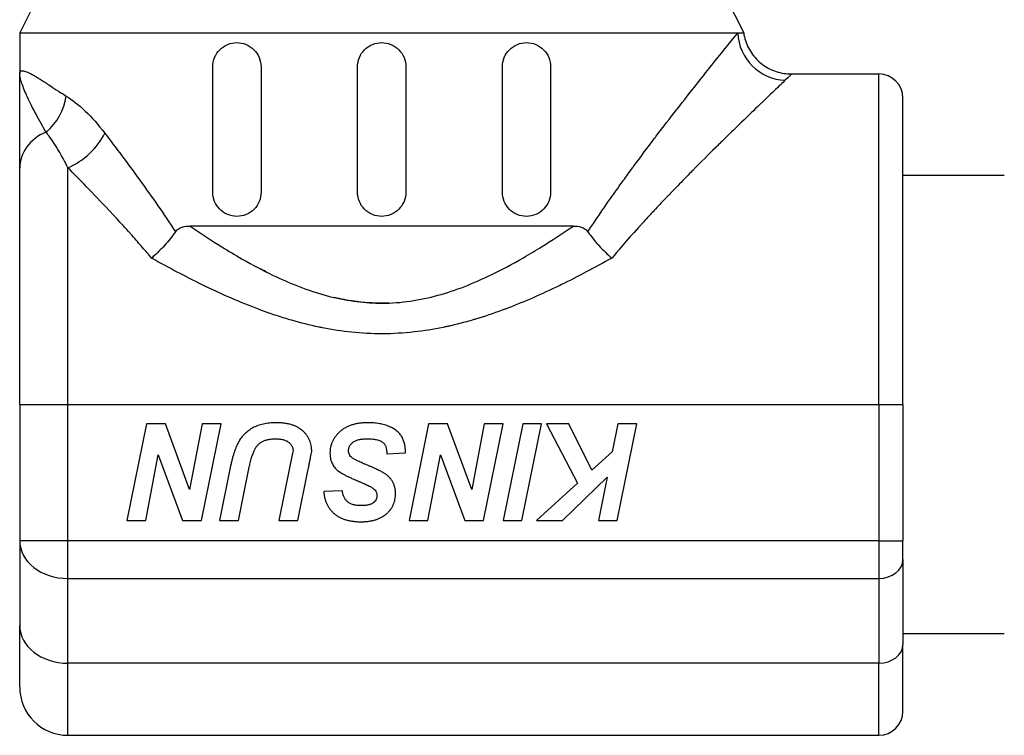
# Model space of a CAD drawing. Header units: inches. Extents: x 0 to 6721, y -3375 to 1330.
# Tile 39 of 198: x 4574 to 4595, y -3032 to -3017. Entities that reach past the tile are written whole.
import ezdxf

# ---------------------------------------------------------------- set-up
doc = ezdxf.new("R2010")
doc.units = ezdxf.units.IN
doc.header["$MEASUREMENT"] = 0
for name, color, linetype, lineweight in [('AM_5', 3, 'Continuous', 15), ('可見 (ISO)', 7, 'Continuous', 25), ('窄部可見 (ISO)', 7, 'Continuous', 25)]:
    doc.layers.add(name, color=color, linetype=linetype, lineweight=lineweight)
doc.styles.add('尺寸標註', font='romans.shx', dxfattribs={"bigfont": 'CHINESET.SHX'})
doc.dimstyles.new('複本(3) CNS2-1$0', dxfattribs={"dimtxt": 3.7, "dimasz": 3, "dimexe": 1.4, "dimexo": 1.4, "dimgap": 1, "dimtad": 1, "dimtoh": 1, "dimdsep": 46, "dimtxsty": '尺寸標註', "dimcen": 0, "dimclrd": 2, "dimclre": 2, "dimclrt": 3, "dimadec": 0, "dimazin": 2, "dimtp": 0.1, "dimtm": 0.1, "dimtfac": 0.71, "dimtmove": 0, "dimatfit": 0, "dimfxl": 0, "dimlwd": 13, "dimlwe": 13, "dimarcsym": 0})

# ---------------------------------------------------------------- blocks, each defined once
blk = doc.blocks.new('*D464')
at = {"layer": 'AM_5', "color": 2, "lineweight": 13}
for p, q in [((4574.387, -3015.855), (4574.387, -2934.005)), ((4798.957, -3004.335), (4798.957, -2934.005)), ((4795.957, -2935.405), (4577.387, -2935.405))]:
    blk.add_line(p, q, dxfattribs=at)
at = {"layer": 'AM_5', "color": 2}
for points in [[(4577.387, -2934.905), (4577.387, -2935.905), (4574.387, -2935.405)], [(4795.957, -2934.905), (4795.957, -2935.905), (4798.957, -2935.405)]]:
    blk.add_solid(points, dxfattribs=at)
at = {"layer": 'Defpoints', "color": 0}
for p in [(4574.387, -2935.405), (4798.957, -3005.735), (4574.387, -3017.255)]:
    blk.add_point(p, dxfattribs=at)
at = {"layer": 'AM_5', "color": 3, "insert": (4686.672, -2932.555), "char_height": 3.7, "attachment_point": 5, "style": '尺寸標註'}
blk.add_mtext('224.6', dxfattribs=at)

msp = doc.modelspace()

# ---------------------------------------------------------------- linework, layer by layer
at = {"layer": '可見 (ISO)'}
for p, q in [((4574.887, -3016.255), (4574.387, -3017.255)), ((4588.887, -3016.255), (4589.387, -3017.255)), ((4574.387, -3017.255), (4589.265, -3017.255)), ((4574.387, -3017.255), (4574.387, -3018.105)), ((4589.087, -3017.475), (4589.087, -3017.475)), ((4578.387, -3020.555), (4578.387, -3017.955)), ((4579.387, -3017.955), (4579.387, -3020.555)), ((4581.387, -3020.555), (4581.387, -3017.955)), ((4582.387, -3017.955), (4582.387, -3020.555)), ((4584.387, -3020.555), (4584.387, -3017.955)), ((4585.387, -3017.955), (4585.387, -3020.555)), ((4574.75, -3018.176), (4574.75, -3018.176)), ((4590.376, -3018.105), (4592.187, -3018.105)), ((4592.687, -3024.955), (4592.687, -3018.605)), ((4574.387, -3024.955), (4574.387, -3020.055)), ((4594.787, -3020.205), (4592.687, -3020.205)), ((4585.859, -3021.255), (4577.916, -3021.255)), ((4586.389, -3021.661), (4586.389, -3021.661)), ((4574.387, -3024.955), (4574.387, -3027.774)), ((4592.687, -3024.955), (4592.687, -3027.774)), ((4577.014, -3025.355), (4576.607, -3027.355)), ((4577.405, -3025.355), (4577.014, -3025.355)), ((4577.906, -3026.714), (4577.405, -3025.355)), ((4578.167, -3025.355), (4577.906, -3026.714)), ((4578.152, -3027.355), (4578.559, -3025.355)), ((4578.559, -3025.355), (4578.167, -3025.355)), ((4582.86, -3025.355), (4582.454, -3027.355)), ((4583.251, -3025.355), (4582.86, -3025.355)), ((4583.752, -3026.714), (4583.251, -3025.355)), ((4584.013, -3025.355), (4583.752, -3026.714)), ((4583.998, -3027.355), (4584.405, -3025.355)), ((4584.405, -3025.355), (4584.013, -3025.355)), ((4584.809, -3025.355), (4584.402, -3027.355)), ((4584.793, -3027.355), (4585.2, -3025.355)), ((4585.2, -3025.355), (4584.809, -3025.355)), ((4585.764, -3025.355), (4585.302, -3025.355)), ((4585.302, -3025.355), (4585.945, -3026.581)), ((4586.241, -3026.315), (4585.764, -3025.355)), ((4586.782, -3025.355), (4586.665, -3025.934)), ((4586.768, -3027.355), (4587.174, -3025.355)), ((4587.174, -3025.355), (4586.782, -3025.355)), ((4576.998, -3027.355), (4577.258, -3025.996)), ((4577.258, -3025.996), (4577.761, -3027.355)), ((4580.033, -3025.997), (4579.979, -3026.262)), ((4581.995, -3025.971), (4582.379, -3025.953)), ((4582.845, -3027.355), (4583.104, -3025.996)), ((4583.104, -3025.996), (4583.607, -3027.355)), ((4586.665, -3025.934), (4586.241, -3026.315)), ((4578.756, -3026.221), (4578.527, -3027.355)), ((4578.919, -3027.355), (4579.141, -3026.254)), ((4579.979, -3026.262), (4579.758, -3027.355)), ((4580.15, -3027.355), (4580.365, -3026.291)), ((4585.636, -3027.355), (4586.558, -3026.46)), ((4586.558, -3026.46), (4586.376, -3027.355)), ((4581.072, -3026.74), (4580.687, -3026.758)), ((4585.945, -3026.581), (4585.097, -3027.355)), ((4576.607, -3027.355), (4576.998, -3027.355)), ((4577.761, -3027.355), (4578.152, -3027.355)), ((4578.527, -3027.355), (4578.919, -3027.355)), ((4579.758, -3027.355), (4580.15, -3027.355)), ((4582.454, -3027.355), (4582.845, -3027.355)), ((4583.607, -3027.355), (4583.998, -3027.355)), ((4584.402, -3027.355), (4584.793, -3027.355)), ((4585.097, -3027.355), (4585.636, -3027.355)), ((4586.376, -3027.355), (4586.768, -3027.355)), ((4574.387, -3027.774), (4574.387, -3029.53)), ((4592.687, -3028.165), (4592.687, -3027.774)), ((4592.687, -3028.165), (4592.687, -3029.921)), ((4574.387, -3030.805), (4574.387, -3029.53)), ((4594.787, -3029.705), (4592.687, -3029.705)), ((4592.687, -3031.305), (4592.687, -3029.921)), ((4575.387, -3031.805), (4592.187, -3031.805))]:
    msp.add_line(p, q, dxfattribs=at)
for centre, radius, start, end in [((4592.187, -3018.605), 0.5, 0, 90), ((4575.387, -3030.805), 1, 180, 270), ((4592.187, -3031.305), 0.5, 270, 0)]:
    msp.add_arc(centre, radius, start, end, dxfattribs=at)
msp.add_open_spline([(4589.265, -3017.255), (4589.346, -3017.255), (4589.387, -3017.255), (4589.387, -3017.255)], degree=3, dxfattribs=at)
for points, knots in [([(4589.387, -3017.255), (4589.403, -3017.362), (4589.437, -3017.467), (4589.536, -3017.66), (4589.603, -3017.749), (4589.758, -3017.9), (4589.85, -3017.963), (4590.046, -3018.056), (4590.153, -3018.086), (4590.299, -3018.103), (4590.337, -3018.105), (4590.376, -3018.105)], [0, 0, 0, 0, 0.0323509, 0.0323509, 0.0648619, 0.0648619, 0.0973671, 0.0973671, 0.1298724, 0.1298724, 0.1414389, 0.1414389, 0.1414389, 0.1414389]), ([(4578.387, -3017.955), (4578.387, -3017.891), (4578.4, -3017.823), (4578.452, -3017.7), (4578.491, -3017.645), (4578.579, -3017.557), (4578.635, -3017.518), (4578.758, -3017.468), (4578.825, -3017.455), (4578.948, -3017.455), (4579.014, -3017.467), (4579.138, -3017.518), (4579.195, -3017.556), (4579.284, -3017.645), (4579.323, -3017.701), (4579.374, -3017.824), (4579.387, -3017.892), (4579.387, -3017.955)], [0, 0, 0, 0, 0.0193382, 0.0193382, 0.0386763, 0.0386763, 0.0590611, 0.0590611, 0.0794458, 0.0794458, 0.0994875, 0.0994875, 0.1195292, 0.1195292, 0.1386287, 0.1386287, 0.1577282, 0.1577282, 0.1577282, 0.1577282]), ([(4581.387, -3017.955), (4581.387, -3017.893), (4581.4, -3017.826), (4581.451, -3017.702), (4581.489, -3017.646), (4581.578, -3017.558), (4581.634, -3017.519), (4581.757, -3017.468), (4581.824, -3017.455), (4581.95, -3017.455), (4582.017, -3017.468), (4582.14, -3017.519), (4582.196, -3017.558), (4582.285, -3017.646), (4582.324, -3017.702), (4582.375, -3017.826), (4582.387, -3017.893), (4582.387, -3017.955)], [0, 0, 0, 0, 0.0188403, 0.0188403, 0.0376807, 0.0376807, 0.056521, 0.056521, 0.0753613, 0.0753613, 0.0942016, 0.0942016, 0.113042, 0.113042, 0.1318823, 0.1318823, 0.1507226, 0.1507226, 0.1507226, 0.1507226]), ([(4584.387, -3017.955), (4584.387, -3017.892), (4584.4, -3017.824), (4584.452, -3017.701), (4584.49, -3017.645), (4584.579, -3017.556), (4584.636, -3017.518), (4584.76, -3017.467), (4584.826, -3017.455), (4584.949, -3017.455), (4585.016, -3017.468), (4585.139, -3017.518), (4585.195, -3017.557), (4585.284, -3017.645), (4585.322, -3017.7), (4585.374, -3017.823), (4585.387, -3017.891), (4585.387, -3017.955)], [0, 0, 0, 0, 0.0190995, 0.0190995, 0.038199, 0.038199, 0.0582407, 0.0582407, 0.0782824, 0.0782824, 0.0986672, 0.0986672, 0.1190519, 0.1190519, 0.1383901, 0.1383901, 0.1577282, 0.1577282, 0.1577282, 0.1577282]), ([(4574.387, -3020.055), (4574.387, -3020.007), (4574.387, -3019.946), (4574.387, -3019.873), (4574.387, -3019.836), (4574.387, -3019.796), (4574.387, -3019.752), (4574.387, -3019.709), (4574.387, -3019.662), (4574.387, -3019.613), (4574.387, -3019.584), (4574.387, -3019.554), (4574.387, -3019.524), (4574.387, -3019.29), (4574.387, -3019.115), (4574.387, -3018.998), (4574.387, -3018.996), (4574.387, -3018.995), (4574.387, -3018.992), (4574.387, -3018.809), (4574.387, -3018.651), (4574.387, -3018.518), (4574.387, -3018.514), (4574.387, -3018.51), (4574.387, -3018.505), (4574.387, -3018.427), (4574.387, -3018.354), (4574.387, -3018.288), (4574.387, -3018.221), (4574.387, -3018.16), (4574.387, -3018.105)], [0, 0, 0, 0, 0.109375, 0.109375, 0.109375, 0.164063, 0.164063, 0.164063, 0.21875, 0.21875, 0.21875, 0.25, 0.25, 0.25, 0.496094, 0.496094, 0.496094, 0.5, 0.5, 0.5, 0.742188, 0.742188, 0.742188, 0.75, 0.75, 0.75, 0.875, 0.875, 0.875, 1, 1, 1, 1]), ([(4579.387, -3020.555), (4579.387, -3020.618), (4579.375, -3020.684), (4579.325, -3020.806), (4579.288, -3020.861), (4579.2, -3020.951), (4579.142, -3020.991), (4579.017, -3021.043), (4578.949, -3021.055), (4578.823, -3021.055), (4578.755, -3021.043), (4578.63, -3020.989), (4578.572, -3020.949), (4578.485, -3020.859), (4578.449, -3020.805), (4578.4, -3020.684), (4578.387, -3020.618), (4578.387, -3020.555)], [0.1577208, 0.1577208, 0.1577208, 0.1577208, 0.1764547, 0.1764547, 0.1951885, 0.1951885, 0.2155952, 0.2155952, 0.2360018, 0.2360018, 0.2569247, 0.2569247, 0.2778476, 0.2778476, 0.2966445, 0.2966445, 0.3154415, 0.3154415, 0.3154415, 0.3154415]), ([(4582.387, -3020.555), (4582.387, -3020.618), (4582.375, -3020.685), (4582.324, -3020.808), (4582.285, -3020.865), (4582.196, -3020.953), (4582.14, -3020.992), (4582.017, -3021.043), (4581.95, -3021.055), (4581.824, -3021.055), (4581.757, -3021.043), (4581.634, -3020.992), (4581.578, -3020.953), (4581.489, -3020.865), (4581.451, -3020.808), (4581.4, -3020.685), (4581.387, -3020.618), (4581.387, -3020.555)], [0.1507226, 0.1507226, 0.1507226, 0.1507226, 0.169563, 0.169563, 0.1884033, 0.1884033, 0.2072436, 0.2072436, 0.226084, 0.226084, 0.2449243, 0.2449243, 0.2637646, 0.2637646, 0.2826049, 0.2826049, 0.3014453, 0.3014453, 0.3014453, 0.3014453]), ([(4585.387, -3020.555), (4585.387, -3020.618), (4585.375, -3020.684), (4585.325, -3020.805), (4585.289, -3020.859), (4585.202, -3020.949), (4585.145, -3020.989), (4585.019, -3021.043), (4584.951, -3021.055), (4584.825, -3021.055), (4584.757, -3021.043), (4584.632, -3020.991), (4584.574, -3020.951), (4584.487, -3020.861), (4584.449, -3020.806), (4584.4, -3020.684), (4584.387, -3020.618), (4584.387, -3020.555)], [0.1577208, 0.1577208, 0.1577208, 0.1577208, 0.1765177, 0.1765177, 0.1953147, 0.1953147, 0.2162376, 0.2162376, 0.2371605, 0.2371605, 0.2575671, 0.2575671, 0.2779737, 0.2779737, 0.2967076, 0.2967076, 0.3154415, 0.3154415, 0.3154415, 0.3154415]), ([(4577.615, -3021.376), (4577.548, -3021.471), (4577.47, -3021.568), (4577.311, -3021.742), (4577.233, -3021.819), (4577.142, -3021.899), (4577.13, -3021.909), (4577.119, -3021.919)], [0.00000157, 0.00000157, 0.00000157, 0.00000157, 0.03773377, 0.03773377, 0.07068367, 0.07068367, 0.07542641, 0.07542641, 0.07542641, 0.07542641]), ([(4577.615, -3021.376), (4577.632, -3021.352), (4577.652, -3021.333), (4577.698, -3021.3), (4577.725, -3021.287), (4577.804, -3021.261), (4577.861, -3021.256), (4577.916, -3021.255)], [0.0000014, 0.0000014, 0.0000014, 0.0000014, 0.00932853, 0.00932853, 0.01959272, 0.01959272, 0.03886697, 0.03886697, 0.03886697, 0.03886697]), ([(4585.859, -3021.255), (4585.913, -3021.256), (4585.97, -3021.261), (4586.049, -3021.287), (4586.076, -3021.3), (4586.123, -3021.333), (4586.143, -3021.352), (4586.159, -3021.376)], [0.00000446, 0.00000446, 0.00000446, 0.00000446, 0.01927083, 0.01927083, 0.02954111, 0.02954111, 0.03887318, 0.03887318, 0.03887318, 0.03887318]), ([(4586.159, -3021.376), (4586.197, -3021.43), (4586.237, -3021.481), (4586.276, -3021.529), (4586.296, -3021.553), (4586.315, -3021.576), (4586.334, -3021.598), (4586.343, -3021.609), (4586.353, -3021.619), (4586.362, -3021.63), (4586.367, -3021.635), (4586.371, -3021.64), (4586.376, -3021.646), (4586.38, -3021.651), (4586.384, -3021.655), (4586.389, -3021.661), (4586.475, -3021.757), (4586.567, -3021.845), (4586.655, -3021.919)], [0, 0, 0, 0, 0.25, 0.25, 0.25, 0.375, 0.375, 0.375, 0.4375, 0.4375, 0.4375, 0.46875, 0.46875, 0.46875, 0.5, 0.5, 0.5, 0.9999987, 0.9999987, 0.9999987, 0.9999987]), ([(4579.706, -3025.33), (4579.682, -3025.33), (4579.635, -3025.331), (4579.565, -3025.336), (4579.499, -3025.344), (4579.436, -3025.356), (4579.376, -3025.371), (4579.319, -3025.39), (4579.266, -3025.412), (4579.216, -3025.438), (4579.169, -3025.466), (4579.124, -3025.496), (4579.084, -3025.529), (4579.045, -3025.563), (4579.011, -3025.599), (4578.979, -3025.637), (4578.951, -3025.678), (4578.925, -3025.721), (4578.901, -3025.767), (4578.878, -3025.818), (4578.856, -3025.874), (4578.835, -3025.934), (4578.814, -3025.999), (4578.794, -3026.069), (4578.775, -3026.143), (4578.763, -3026.195), (4578.756, -3026.221)], [0, 0, 0, 0, 0.000072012, 0.000141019, 0.000207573, 0.000271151, 0.000332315, 0.000391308, 0.000448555, 0.000504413, 0.00055885, 0.000611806, 0.000663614, 0.000714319, 0.000764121, 0.000813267, 0.000862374, 0.000911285, 0.000962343, 0.001017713, 0.001076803, 0.001140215, 0.001207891, 0.001280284, 0.001356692, 0.001437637, 0.001437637, 0.001437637, 0.001437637]), ([(4580.439, -3025.928), (4580.438, -3025.906), (4580.437, -3025.864), (4580.428, -3025.802), (4580.414, -3025.744), (4580.392, -3025.688), (4580.366, -3025.636), (4580.333, -3025.586), (4580.295, -3025.539), (4580.25, -3025.496), (4580.201, -3025.457), (4580.145, -3025.423), (4580.085, -3025.394), (4580.019, -3025.371), (4579.948, -3025.352), (4579.872, -3025.339), (4579.791, -3025.332), (4579.735, -3025.33), (4579.706, -3025.33)], [0, 0, 0, 0, 0.000063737, 0.000125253, 0.000185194, 0.000243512, 0.00030189, 0.000360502, 0.000420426, 0.000481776, 0.000544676, 0.00060884, 0.000675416, 0.000744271, 0.000816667, 0.000893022, 0.000973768, 0.001059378, 0.001059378, 0.001059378, 0.001059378]), ([(4581.601, -3025.33), (4581.57, -3025.33), (4581.512, -3025.331), (4581.427, -3025.34), (4581.347, -3025.355), (4581.272, -3025.374), (4581.202, -3025.401), (4581.136, -3025.432), (4581.077, -3025.47), (4581.023, -3025.513), (4580.974, -3025.561), (4580.932, -3025.611), (4580.895, -3025.663), (4580.866, -3025.718), (4580.844, -3025.776), (4580.827, -3025.835), (4580.817, -3025.897), (4580.816, -3025.939), (4580.815, -3025.961)], [0, 0, 0, 0, 0.000088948, 0.000173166, 0.000253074, 0.00032956, 0.000402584, 0.000473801, 0.000543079, 0.000611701, 0.000678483, 0.000743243, 0.000805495, 0.000866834, 0.000927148, 0.00098783, 0.001049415, 0.001112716, 0.001112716, 0.001112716, 0.001112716]), ([(4582.379, -3025.953), (4582.38, -3025.938), (4582.38, -3025.908), (4582.377, -3025.865), (4582.373, -3025.822), (4582.365, -3025.781), (4582.355, -3025.741), (4582.342, -3025.702), (4582.327, -3025.665), (4582.309, -3025.629), (4582.288, -3025.594), (4582.263, -3025.562), (4582.235, -3025.531), (4582.203, -3025.503), (4582.169, -3025.476), (4582.13, -3025.452), (4582.088, -3025.429), (4582.043, -3025.408), (4581.995, -3025.39), (4581.945, -3025.374), (4581.893, -3025.36), (4581.839, -3025.349), (4581.782, -3025.341), (4581.724, -3025.334), (4581.663, -3025.331), (4581.622, -3025.33), (4581.601, -3025.33)], [0, 0, 0, 0, 0.000044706, 0.000087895, 0.000130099, 0.00017161, 0.000212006, 0.000252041, 0.000291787, 0.000331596, 0.000371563, 0.000411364, 0.000451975, 0.000493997, 0.000537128, 0.000582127, 0.000629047, 0.0006779, 0.000728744, 0.000780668, 0.000833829, 0.000888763, 0.00094477, 0.001003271, 0.001063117, 0.001125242, 0.001125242, 0.001125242, 0.001125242]), ([(4579.141, -3026.254), (4579.146, -3026.233), (4579.155, -3026.193), (4579.17, -3026.134), (4579.185, -3026.081), (4579.199, -3026.032), (4579.214, -3025.988), (4579.228, -3025.948), (4579.242, -3025.914), (4579.261, -3025.875), (4579.288, -3025.831), (4579.326, -3025.787), (4579.369, -3025.748), (4579.42, -3025.717), (4579.477, -3025.692), (4579.54, -3025.676), (4579.61, -3025.665), (4579.659, -3025.664), (4579.685, -3025.663)], [0, 0, 0, 0, 0.0000646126, 0.0001240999, 0.0001794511, 0.0002300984, 0.0002763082, 0.0003178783, 0.0003549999, 0.0003877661, 0.0004476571, 0.0005055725, 0.0005628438, 0.0006209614, 0.0006812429, 0.0007460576, 0.0008161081, 0.0008926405, 0.0008926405, 0.0008926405, 0.0008926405]), ([(4579.685, -3025.663), (4579.7, -3025.663), (4579.728, -3025.664), (4579.768, -3025.667), (4579.807, -3025.672), (4579.842, -3025.68), (4579.875, -3025.69), (4579.905, -3025.701), (4579.933, -3025.715), (4579.957, -3025.732), (4579.979, -3025.75), (4579.999, -3025.769), (4580.015, -3025.789), (4580.028, -3025.811), (4580.038, -3025.834), (4580.045, -3025.857), (4580.05, -3025.883), (4580.051, -3025.9), (4580.051, -3025.908)], [0, 0, 0, 0, 0.0000428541, 0.0000834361, 0.0001214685, 0.0001571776, 0.0001911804, 0.0002230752, 0.0002534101, 0.0002828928, 0.0003110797, 0.0003374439, 0.0003631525, 0.0003879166, 0.0004126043, 0.0004370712, 0.0004620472, 0.0004878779, 0.0004878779, 0.0004878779, 0.0004878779]), ([(4581.2, -3025.909), (4581.2, -3025.901), (4581.201, -3025.884), (4581.205, -3025.86), (4581.212, -3025.837), (4581.222, -3025.814), (4581.236, -3025.793), (4581.252, -3025.773), (4581.27, -3025.753), (4581.292, -3025.734), (4581.317, -3025.718), (4581.345, -3025.703), (4581.378, -3025.69), (4581.413, -3025.68), (4581.452, -3025.673), (4581.495, -3025.667), (4581.541, -3025.664), (4581.573, -3025.663), (4581.59, -3025.663)], [0, 0, 0, 0, 0.0000247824, 0.0000490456, 0.0000732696, 0.0000973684, 0.0001226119, 0.0001479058, 0.000174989, 0.0002032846, 0.0002331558, 0.0002647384, 0.0002989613, 0.0003354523, 0.0003753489, 0.000417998, 0.0004639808, 0.0005134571, 0.0005134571, 0.0005134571, 0.0005134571]), ([(4581.59, -3025.663), (4581.61, -3025.664), (4581.648, -3025.664), (4581.702, -3025.668), (4581.752, -3025.675), (4581.797, -3025.685), (4581.838, -3025.698), (4581.873, -3025.713), (4581.904, -3025.732), (4581.921, -3025.747), (4581.929, -3025.754)], [0, 0, 0, 0, 0.000059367, 0.0001144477, 0.0001646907, 0.0002107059, 0.0002528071, 0.0002914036, 0.0003268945, 0.0003602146, 0.0003602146, 0.0003602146, 0.0003602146]), ([(4580.051, -3025.908), (4580.048, -3025.925), (4580.042, -3025.954), (4580.036, -3025.984), (4580.033, -3025.997)], [0, 0, 0, 0, 0.00005028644, 0.00009035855, 0.00009035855, 0.00009035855, 0.00009035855]), ([(4580.415, -3026.046), (4580.419, -3026.025), (4580.427, -3025.986), (4580.435, -3025.946), (4580.439, -3025.928)], [0, 0, 0, 0, 0.0000629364, 0.0001206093, 0.0001206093, 0.0001206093, 0.0001206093]), ([(4581.277, -3026.059), (4581.266, -3026.048), (4581.243, -3026.029), (4581.218, -3025.992), (4581.203, -3025.952), (4581.201, -3025.923), (4581.2, -3025.909)], [0, 0, 0, 0, 0.0000462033, 0.0000891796, 0.0001307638, 0.0001732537, 0.0001732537, 0.0001732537, 0.0001732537]), ([(4581.929, -3025.754), (4581.934, -3025.76), (4581.944, -3025.77), (4581.956, -3025.79), (4581.966, -3025.812), (4581.975, -3025.837), (4581.982, -3025.866), (4581.988, -3025.898), (4581.992, -3025.933), (4581.994, -3025.958), (4581.995, -3025.971)], [0, 0, 0, 0, 0.0000205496, 0.0000424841, 0.0000670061, 0.0000936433, 0.0001231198, 0.000155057, 0.0001902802, 0.0002285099, 0.0002285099, 0.0002285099, 0.0002285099]), ([(4580.365, -3026.291), (4580.369, -3026.275), (4580.375, -3026.245), (4580.384, -3026.202), (4580.391, -3026.163), (4580.398, -3026.13), (4580.404, -3026.102), (4580.408, -3026.079), (4580.411, -3026.061), (4580.414, -3026.05), (4580.415, -3026.046)], [0, 0, 0, 0, 0.0000490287, 0.0000931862, 0.0001323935, 0.0001663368, 0.0001949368, 0.0002185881, 0.0002369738, 0.000250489, 0.000250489, 0.000250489, 0.000250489]), ([(4580.815, -3025.961), (4580.816, -3025.978), (4580.817, -3026.012), (4580.824, -3026.061), (4580.835, -3026.108), (4580.851, -3026.153), (4580.871, -3026.195), (4580.896, -3026.235), (4580.926, -3026.273), (4580.949, -3026.295), (4580.961, -3026.307)], [0, 0, 0, 0, 0.0000518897, 0.0001017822, 0.0001497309, 0.0001971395, 0.0002440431, 0.0002909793, 0.000338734, 0.0003876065, 0.0003876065, 0.0003876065, 0.0003876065]), ([(4582.174, -3026.798), (4582.174, -3026.775), (4582.172, -3026.729), (4582.16, -3026.664), (4582.139, -3026.602), (4582.111, -3026.546), (4582.076, -3026.495), (4582.034, -3026.448), (4581.987, -3026.406), (4581.942, -3026.377), (4581.902, -3026.354), (4581.867, -3026.335), (4581.829, -3026.316), (4581.786, -3026.295), (4581.739, -3026.274), (4581.689, -3026.251), (4581.634, -3026.228), (4581.576, -3026.204), (4581.52, -3026.18), (4581.468, -3026.158), (4581.421, -3026.137), (4581.381, -3026.119), (4581.347, -3026.101), (4581.318, -3026.086), (4581.295, -3026.072), (4581.283, -3026.063), (4581.277, -3026.059)], [0, 0, 0, 0, 0.000069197, 0.000134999, 0.000198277, 0.000260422, 0.000322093, 0.000383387, 0.000445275, 0.000509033, 0.000543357, 0.000582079, 0.000624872, 0.000671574, 0.00072257, 0.000777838, 0.000837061, 0.000900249, 0.000962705, 0.001018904, 0.001069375, 0.001113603, 0.001151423, 0.001183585, 0.001210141, 0.001230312, 0.001230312, 0.001230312, 0.001230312]), ([(4580.961, -3026.307), (4580.97, -3026.315), (4580.991, -3026.332), (4581.027, -3026.358), (4581.072, -3026.384), (4581.125, -3026.414), (4581.186, -3026.444), (4581.255, -3026.476), (4581.332, -3026.51), (4581.386, -3026.533), (4581.415, -3026.545)], [0, 0, 0, 0, 0.0000369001, 0.0000813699, 0.0001331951, 0.0001931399, 0.000261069, 0.0003370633, 0.0004209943, 0.0005132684, 0.0005132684, 0.0005132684, 0.0005132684]), ([(4581.457, -3027.048), (4581.442, -3027.048), (4581.413, -3027.047), (4581.372, -3027.044), (4581.333, -3027.037), (4581.297, -3027.029), (4581.264, -3027.018), (4581.233, -3027.004), (4581.206, -3026.987), (4581.18, -3026.969), (4581.158, -3026.948), (4581.139, -3026.925), (4581.121, -3026.899), (4581.106, -3026.872), (4581.094, -3026.842), (4581.084, -3026.81), (4581.076, -3026.776), (4581.073, -3026.752), (4581.072, -3026.74)], [0, 0, 0, 0, 0.0000440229, 0.0000850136, 0.0001239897, 0.0001602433, 0.0001949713, 0.0002279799, 0.0002594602, 0.0002900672, 0.0003200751, 0.0003501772, 0.0003804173, 0.0004113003, 0.0004429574, 0.0004761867, 0.0005107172, 0.0005467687, 0.0005467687, 0.0005467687, 0.0005467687]), ([(4581.415, -3026.545), (4581.434, -3026.553), (4581.47, -3026.568), (4581.521, -3026.59), (4581.567, -3026.611), (4581.608, -3026.631), (4581.644, -3026.65), (4581.674, -3026.667), (4581.7, -3026.683), (4581.714, -3026.694), (4581.721, -3026.699)], [0, 0, 0, 0, 0.0000614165, 0.0001174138, 0.0001681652, 0.0002136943, 0.0002540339, 0.0002890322, 0.0003189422, 0.0003438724, 0.0003438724, 0.0003438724, 0.0003438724]), ([(4581.721, -3026.699), (4581.731, -3026.709), (4581.752, -3026.727), (4581.774, -3026.761), (4581.787, -3026.799), (4581.789, -3026.826), (4581.79, -3026.839)], [0, 0, 0, 0, 0.0000418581, 0.0000811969, 0.0001198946, 0.0001602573, 0.0001602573, 0.0001602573, 0.0001602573]), ([(4580.687, -3026.758), (4580.689, -3026.782), (4580.693, -3026.827), (4580.706, -3026.892), (4580.725, -3026.954), (4580.749, -3027.013), (4580.779, -3027.068), (4580.814, -3027.12), (4580.855, -3027.168), (4580.902, -3027.212), (4580.953, -3027.252), (4581.01, -3027.287), (4581.071, -3027.316), (4581.138, -3027.34), (4581.21, -3027.358), (4581.287, -3027.371), (4581.369, -3027.38), (4581.425, -3027.381), (4581.454, -3027.381)], [0, 0, 0, 0, 0.000068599, 0.000134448, 0.000198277, 0.000260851, 0.000322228, 0.00038358, 0.000446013, 0.000509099, 0.00057349, 0.000638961, 0.000706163, 0.000776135, 0.0008494, 0.000926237, 0.0010071, 0.001092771, 0.001092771, 0.001092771, 0.001092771]), ([(4581.454, -3027.381), (4581.482, -3027.381), (4581.537, -3027.38), (4581.617, -3027.372), (4581.692, -3027.359), (4581.762, -3027.341), (4581.827, -3027.317), (4581.886, -3027.289), (4581.941, -3027.255), (4581.99, -3027.216), (4582.033, -3027.173), (4582.071, -3027.128), (4582.103, -3027.08), (4582.129, -3027.028), (4582.149, -3026.975), (4582.164, -3026.918), (4582.173, -3026.859), (4582.174, -3026.819), (4582.174, -3026.798)], [0, 0, 0, 0, 0.000084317, 0.000164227, 0.00023926, 0.000310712, 0.000378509, 0.000443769, 0.000506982, 0.000568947, 0.000629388, 0.000687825, 0.000745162, 0.000801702, 0.000858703, 0.000916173, 0.000975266, 0.001036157, 0.001036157, 0.001036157, 0.001036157]), ([(4581.79, -3026.839), (4581.789, -3026.854), (4581.787, -3026.883), (4581.772, -3026.923), (4581.747, -3026.959), (4581.719, -3026.985), (4581.692, -3027.003), (4581.668, -3027.015), (4581.64, -3027.025), (4581.61, -3027.034), (4581.576, -3027.04), (4581.539, -3027.045), (4581.499, -3027.047), (4581.471, -3027.048), (4581.457, -3027.048)], [0, 0, 0, 0, 0.000043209, 0.0000847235, 0.0001268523, 0.0001724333, 0.0001973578, 0.0002240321, 0.0002528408, 0.0002841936, 0.0003181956, 0.000355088, 0.0003949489, 0.000437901, 0.000437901, 0.000437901, 0.000437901])]:
    msp.add_open_spline(points, degree=3, knots=knots, dxfattribs=at)
at = {"layer": '窄部可見 (ISO)'}
for p, q in [((4592.187, -3024.955), (4592.187, -3018.105)), ((4575.387, -3024.955), (4575.387, -3020.048)), ((4577.916, -3021.255), (4577.916, -3021.255)), ((4574.387, -3024.955), (4575.387, -3024.955)), ((4575.387, -3027.774), (4575.387, -3024.955)), ((4575.387, -3024.955), (4592.187, -3024.955)), ((4592.187, -3024.955), (4592.187, -3027.774)), ((4592.187, -3024.955), (4592.687, -3024.955)), ((4575.387, -3027.774), (4574.387, -3027.774)), ((4575.387, -3028.556), (4575.387, -3027.774)), ((4592.187, -3027.774), (4575.387, -3027.774)), ((4592.187, -3027.774), (4592.187, -3028.556)), ((4592.187, -3027.774), (4592.687, -3027.774)), ((4575.387, -3030.312), (4575.387, -3028.556)), ((4575.387, -3028.556), (4592.187, -3028.556)), ((4592.187, -3028.556), (4592.187, -3030.312)), ((4575.387, -3031.805), (4575.387, -3030.312)), ((4592.187, -3030.312), (4575.387, -3030.312)), ((4592.187, -3031.805), (4592.187, -3030.312))]:
    msp.add_line(p, q, dxfattribs=at)
for centre, major_axis, ratio, start_param, end_param in [((4590.249, -3017.255), (0.736, -0.677), 0.965519, 3.903326, 5.439158), ((4574.48, -3018.562), (-0.482, -0.876), 0.841295, 1.120848, 2.004762), ((4575.387, -3020.055), (-1, 0), 0.837637, 5.183305, 6.283185), ((4575.387, -3019.332), (0.756, 0.654), 0.613283, 4.224582, 5.329054), ((4575.387, -3027.774), (-1, 0), 0.782011, 0, 1.570796), ((4592.187, -3028.165), (0.5, 0), 0.782011, 4.712389, 6.283185), ((4575.387, -3029.53), (-1, 0), 0.782011, 0, 1.570796), ((4592.187, -3029.921), (0.5, 0), 0.782011, 4.712389, 6.283185)]:
    msp.add_ellipse(centre, major_axis=major_axis, ratio=ratio, start_param=start_param, end_param=end_param, dxfattribs=at)
for points, knots in [([(4586.159, -3021.376), (4586.312, -3021.141), (4586.469, -3020.911), (4586.628, -3020.685), (4586.707, -3020.572), (4586.787, -3020.46), (4586.867, -3020.349), (4586.931, -3020.259), (4586.995, -3020.172), (4587.059, -3020.084), (4587.075, -3020.062), (4587.091, -3020.041), (4587.107, -3020.019), (4587.257, -3019.816), (4587.402, -3019.622), (4587.542, -3019.437), (4587.554, -3019.422), (4587.565, -3019.407), (4587.577, -3019.392), (4587.722, -3019.201), (4587.862, -3019.019), (4587.995, -3018.849), (4588, -3018.843), (4588.003, -3018.838), (4588.008, -3018.832), (4588.152, -3018.648), (4588.285, -3018.479), (4588.408, -3018.323), (4588.541, -3018.155), (4588.663, -3018.003), (4588.769, -3017.87), (4588.998, -3017.584), (4589.162, -3017.382), (4589.265, -3017.255)], [0, 0, 0, 0, 0.125, 0.125, 0.125, 0.1875, 0.1875, 0.1875, 0.237755, 0.237755, 0.237755, 0.25, 0.25, 0.25, 0.365555, 0.365555, 0.365555, 0.375, 0.375, 0.375, 0.496026, 0.496026, 0.496026, 0.5, 0.5, 0.5, 0.613417, 0.613417, 0.613417, 0.736214, 0.736214, 0.736214, 1, 1, 1, 1]), ([(4574.387, -3018.105), (4574.387, -3018.08), (4574.393, -3018.062), (4574.406, -3018.052), (4574.41, -3018.048), (4574.415, -3018.045), (4574.421, -3018.043), (4574.429, -3018.041), (4574.437, -3018.04), (4574.448, -3018.04), (4574.449, -3018.04), (4574.449, -3018.04), (4574.45, -3018.04), (4574.47, -3018.041), (4574.496, -3018.048), (4574.527, -3018.059), (4574.543, -3018.065), (4574.56, -3018.073), (4574.579, -3018.082), (4574.588, -3018.087), (4574.598, -3018.091), (4574.608, -3018.097), (4574.614, -3018.099), (4574.619, -3018.102), (4574.624, -3018.105), (4574.627, -3018.106), (4574.629, -3018.108), (4574.632, -3018.109), (4574.634, -3018.11), (4574.637, -3018.111), (4574.639, -3018.113), (4574.66, -3018.124), (4574.68, -3018.135), (4574.703, -3018.149), (4574.725, -3018.162), (4574.749, -3018.176), (4574.774, -3018.191), (4574.799, -3018.207), (4574.826, -3018.224), (4574.854, -3018.241), (4574.868, -3018.25), (4574.882, -3018.26), (4574.897, -3018.269), (4574.905, -3018.274), (4574.912, -3018.279), (4574.92, -3018.284), (4574.924, -3018.286), (4574.928, -3018.289), (4574.931, -3018.291), (4574.933, -3018.292), (4574.935, -3018.294), (4574.937, -3018.295), (4574.939, -3018.296), (4574.94, -3018.297), (4574.941, -3018.298), (4574.96, -3018.31), (4574.972, -3018.317), (4574.988, -3018.328), (4575.08, -3018.388), (4575.197, -3018.466), (4575.351, -3018.562)], [0, 0, 0, 0, 0.140625, 0.140625, 0.140625, 0.1875, 0.1875, 0.1875, 0.25, 0.25, 0.25, 0.254664, 0.254664, 0.254664, 0.375, 0.375, 0.375, 0.4375, 0.4375, 0.4375, 0.46875, 0.46875, 0.46875, 0.484375, 0.484375, 0.484375, 0.492187, 0.492187, 0.492187, 0.49847, 0.49847, 0.49847, 0.562343, 0.562343, 0.562343, 0.625, 0.625, 0.625, 0.6875, 0.6875, 0.6875, 0.71875, 0.71875, 0.71875, 0.734375, 0.734375, 0.734375, 0.742187, 0.742187, 0.742187, 0.746094, 0.746094, 0.746094, 0.748703, 0.748703, 0.748703, 0.78634, 0.78634, 0.78634, 1, 1, 1, 1]), ([(4574.933, -3019.309), (4574.868, -3019.198), (4574.796, -3019.072), (4574.726, -3018.94), (4574.718, -3018.925), (4574.71, -3018.909), (4574.701, -3018.893), (4574.64, -3018.777), (4574.581, -3018.657), (4574.531, -3018.546), (4574.531, -3018.545), (4574.53, -3018.544), (4574.53, -3018.543), (4574.529, -3018.54), (4574.528, -3018.539), (4574.527, -3018.536), (4574.506, -3018.489), (4574.486, -3018.443), (4574.469, -3018.4), (4574.451, -3018.354), (4574.435, -3018.311), (4574.423, -3018.272), (4574.422, -3018.269), (4574.421, -3018.266), (4574.42, -3018.263), (4574.394, -3018.182), (4574.387, -3018.134), (4574.387, -3018.105)], [0, 0, 0, 0, 0.249939, 0.249939, 0.249939, 0.2798297, 0.2798297, 0.2798297, 0.4998779, 0.4998779, 0.4998779, 0.5023794, 0.5023794, 0.5023794, 0.5076885, 0.5076885, 0.5076885, 0.6248474, 0.6248474, 0.6248474, 0.7492415, 0.7492415, 0.7492415, 0.7576275, 0.7576275, 0.7576275, 0.9997559, 0.9997559, 0.9997559, 0.9997559]), ([(4590.376, -3018.105), (4590.376, -3018.105), (4590.376, -3018.105), (4590.376, -3018.106), (4590.333, -3018.156), (4590.249, -3018.236)], [0.4997154, 0.4997154, 0.4997154, 0.4997154, 0.5, 0.5, 1, 1, 1, 1]), ([(4590.249, -3018.236), (4590.191, -3018.291), (4590.115, -3018.363), (4590.019, -3018.454), (4589.972, -3018.499), (4589.92, -3018.549), (4589.863, -3018.604), (4589.834, -3018.631), (4589.805, -3018.659), (4589.774, -3018.689), (4589.758, -3018.704), (4589.743, -3018.719), (4589.727, -3018.734), (4589.719, -3018.742), (4589.711, -3018.749), (4589.703, -3018.757), (4589.699, -3018.761), (4589.694, -3018.765), (4589.69, -3018.769), (4589.686, -3018.773), (4589.682, -3018.777), (4589.678, -3018.781), (4589.564, -3018.891), (4589.434, -3019.016), (4589.288, -3019.158), (4589.284, -3019.161), (4589.281, -3019.165), (4589.277, -3019.168), (4589.207, -3019.236), (4589.134, -3019.308), (4589.057, -3019.383), (4589.017, -3019.423), (4588.975, -3019.463), (4588.933, -3019.505), (4588.911, -3019.526), (4588.89, -3019.547), (4588.868, -3019.569), (4588.857, -3019.579), (4588.847, -3019.59), (4588.836, -3019.601), (4588.83, -3019.606), (4588.825, -3019.612), (4588.819, -3019.617), (4588.816, -3019.62), (4588.813, -3019.623), (4588.81, -3019.627), (4588.807, -3019.629), (4588.804, -3019.632), (4588.802, -3019.634), (4588.663, -3019.772), (4588.506, -3019.927), (4588.332, -3020.103), (4588.32, -3020.115), (4588.308, -3020.128), (4588.296, -3020.14), (4588.22, -3020.217), (4588.141, -3020.298), (4588.059, -3020.382), (4588.011, -3020.432), (4587.962, -3020.482), (4587.912, -3020.534), (4587.887, -3020.56), (4587.862, -3020.586), (4587.836, -3020.613), (4587.824, -3020.626), (4587.811, -3020.64), (4587.798, -3020.653), (4587.791, -3020.66), (4587.785, -3020.667), (4587.778, -3020.673), (4587.775, -3020.677), (4587.772, -3020.68), (4587.769, -3020.684), (4587.765, -3020.687), (4587.761, -3020.692), (4587.759, -3020.694), (4587.756, -3020.697), (4587.752, -3020.701), (4587.749, -3020.704), (4587.687, -3020.769), (4587.613, -3020.847), (4587.526, -3020.94), (4587.48, -3020.989), (4587.431, -3021.042), (4587.378, -3021.1), (4587.351, -3021.128), (4587.324, -3021.158), (4587.296, -3021.189), (4587.281, -3021.205), (4587.267, -3021.22), (4587.253, -3021.236), (4587.238, -3021.252), (4587.224, -3021.268), (4587.208, -3021.285), (4586.955, -3021.564), (4586.771, -3021.781), (4586.655, -3021.919)], [0, 0, 0, 0, 0.125, 0.125, 0.125, 0.1875, 0.1875, 0.1875, 0.21875, 0.21875, 0.21875, 0.234375, 0.234375, 0.234375, 0.2421875, 0.2421875, 0.2421875, 0.2460937, 0.2460937, 0.2460937, 0.25, 0.25, 0.25, 0.375, 0.375, 0.375, 0.3780751, 0.3780751, 0.3780751, 0.4375, 0.4375, 0.4375, 0.46875, 0.46875, 0.46875, 0.484375, 0.484375, 0.484375, 0.4921875, 0.4921875, 0.4921875, 0.4960938, 0.4960938, 0.4960938, 0.4982063, 0.4982063, 0.4982063, 0.5, 0.5, 0.5, 0.625, 0.625, 0.625, 0.6336721, 0.6336721, 0.6336721, 0.6875, 0.6875, 0.6875, 0.71875, 0.71875, 0.71875, 0.734375, 0.734375, 0.734375, 0.7421875, 0.7421875, 0.7421875, 0.7460938, 0.7460938, 0.7460938, 0.7480469, 0.7480469, 0.7480469, 0.75, 0.75, 0.75, 0.7532095, 0.7532095, 0.7532095, 0.8125, 0.8125, 0.8125, 0.84375, 0.84375, 0.84375, 0.859375, 0.859375, 0.859375, 0.8671875, 0.8671875, 0.8671875, 0.875, 0.875, 0.875, 1, 1, 1, 1]), ([(4575.387, -3020.048), (4575.36, -3019.994), (4575.327, -3019.93), (4575.289, -3019.859), (4575.203, -3019.702), (4575.073, -3019.499), (4574.999, -3019.396), (4574.972, -3019.36), (4574.951, -3019.331), (4574.933, -3019.309)], [0, 0, 0, 0, 0.25, 0.25, 0.25, 0.803276, 0.803276, 0.803276, 1, 1, 1, 1]), ([(4576.152, -3019.332), (4576.267, -3019.483), (4576.385, -3019.64), (4576.627, -3019.964), (4576.75, -3020.131), (4577.128, -3020.654), (4577.377, -3021.011), (4577.615, -3021.376)], [0, 0, 0, 0, 0.25, 0.25, 0.5, 0.5, 1, 1, 1, 1]), ([(4577.119, -3021.919), (4577.064, -3021.853), (4577, -3021.778), (4576.927, -3021.693), (4576.863, -3021.619), (4576.792, -3021.538), (4576.714, -3021.45), (4576.708, -3021.444), (4576.702, -3021.437), (4576.697, -3021.431), (4576.691, -3021.425), (4576.687, -3021.42), (4576.68, -3021.412), (4576.57, -3021.288), (4576.478, -3021.188), (4576.405, -3021.109), (4576.368, -3021.069), (4576.336, -3021.035), (4576.309, -3021.006), (4576.295, -3020.991), (4576.283, -3020.978), (4576.272, -3020.966), (4576.266, -3020.96), (4576.261, -3020.954), (4576.256, -3020.948), (4576.253, -3020.946), (4576.251, -3020.943), (4576.248, -3020.94), (4576.247, -3020.939), (4576.246, -3020.938), (4576.245, -3020.937), (4576.244, -3020.936), (4576.243, -3020.935), (4576.243, -3020.935), (4576.243, -3020.935), (4576.242, -3020.934), (4576.242, -3020.934), (4576.242, -3020.934), (4576.242, -3020.934), (4576.241, -3020.933), (4575.902, -3020.571), (4575.617, -3020.281), (4575.387, -3020.048)], [0.0000044, 0.0000044, 0.0000044, 0.0000044, 0.125, 0.125, 0.125, 0.234375, 0.234375, 0.234375, 0.2421875, 0.2421875, 0.2421875, 0.25, 0.25, 0.25, 0.375, 0.375, 0.375, 0.4375, 0.4375, 0.4375, 0.46875, 0.46875, 0.46875, 0.484375, 0.484375, 0.484375, 0.4921875, 0.4921875, 0.4921875, 0.4960937, 0.4960937, 0.4960937, 0.4980469, 0.4980469, 0.4980469, 0.4990234, 0.4990234, 0.4990234, 0.5, 0.5, 0.5, 1, 1, 1, 1]), ([(4577.916, -3021.255), (4578.145, -3021.412), (4578.365, -3021.556), (4578.577, -3021.687), (4578.713, -3021.772), (4578.847, -3021.852), (4578.999, -3021.939), (4579.215, -3022.063), (4579.425, -3022.173), (4579.628, -3022.271), (4579.974, -3022.437), (4580.373, -3022.595), (4580.736, -3022.694), (4580.768, -3022.703), (4580.798, -3022.71), (4580.834, -3022.719), (4581.015, -3022.764), (4581.193, -3022.798), (4581.37, -3022.82), (4581.547, -3022.843), (4581.724, -3022.854), (4581.898, -3022.853), (4582.091, -3022.853), (4582.285, -3022.839), (4582.481, -3022.81), (4582.672, -3022.783), (4582.872, -3022.739), (4583.051, -3022.69), (4583.233, -3022.64), (4583.419, -3022.579), (4583.609, -3022.505), (4583.796, -3022.432), (4583.985, -3022.349), (4584.156, -3022.266), (4584.371, -3022.162), (4584.593, -3022.044), (4584.823, -3021.912), (4584.96, -3021.832), (4585.077, -3021.762), (4585.2, -3021.686), (4585.41, -3021.555), (4585.63, -3021.412), (4585.859, -3021.255)], [0.0000001, 0.0000001, 0.0000001, 0.0000001, 0.0877818, 0.0877818, 0.0877818, 0.1444839, 0.1444839, 0.1444839, 0.2252965, 0.2252965, 0.2252965, 0.3626099, 0.3626099, 0.3626099, 0.375, 0.375, 0.375, 0.4375, 0.4375, 0.4375, 0.4999583, 0.4999583, 0.4999583, 0.5694653, 0.5694653, 0.5694653, 0.6372075, 0.6372075, 0.6372075, 0.7065275, 0.7065275, 0.7065275, 0.7748313, 0.7748313, 0.7748313, 0.8607276, 0.8607276, 0.8607276, 0.9119693, 0.9119693, 0.9119693, 0.9999999, 0.9999999, 0.9999999, 0.9999999]), ([(4586.655, -3021.919), (4586.299, -3022.119), (4585.951, -3022.303), (4585.611, -3022.469), (4585.571, -3022.489), (4585.53, -3022.508), (4585.49, -3022.528), (4585.134, -3022.698), (4584.787, -3022.848), (4584.449, -3022.975), (4584.428, -3022.983), (4584.41, -3022.99), (4584.386, -3022.999), (4584.199, -3023.068), (4584.015, -3023.129), (4583.834, -3023.184), (4583.811, -3023.191), (4583.788, -3023.198), (4583.764, -3023.205), (4583.662, -3023.234), (4583.561, -3023.261), (4583.461, -3023.286), (4583.411, -3023.299), (4583.361, -3023.311), (4583.312, -3023.322), (4583.287, -3023.328), (4583.262, -3023.333), (4583.238, -3023.339), (4583.226, -3023.341), (4583.216, -3023.343), (4583.205, -3023.346), (4583.192, -3023.348), (4583.178, -3023.351), (4583.164, -3023.354), (4582.961, -3023.396), (4582.76, -3023.428), (4582.561, -3023.45), (4582.339, -3023.475), (4582.118, -3023.487), (4581.899, -3023.488), (4581.689, -3023.488), (4581.477, -3023.477), (4581.264, -3023.455), (4581.065, -3023.435), (4580.864, -3023.405), (4580.662, -3023.365), (4580.649, -3023.362), (4580.634, -3023.359), (4580.622, -3023.356), (4580.609, -3023.354), (4580.596, -3023.351), (4580.583, -3023.348), (4580.398, -3023.31), (4580.211, -3023.263), (4580.02, -3023.208), (4579.918, -3023.178), (4579.816, -3023.146), (4579.712, -3023.112), (4579.66, -3023.095), (4579.608, -3023.077), (4579.556, -3023.059), (4579.529, -3023.05), (4579.503, -3023.04), (4579.477, -3023.031), (4579.464, -3023.026), (4579.451, -3023.022), (4579.437, -3023.017), (4579.424, -3023.012), (4579.409, -3023.006), (4579.398, -3023.002), (4579.378, -3022.995), (4579.357, -3022.987), (4579.337, -3022.98), (4578.958, -3022.838), (4578.566, -3022.666), (4578.165, -3022.47), (4577.824, -3022.304), (4577.476, -3022.12), (4577.119, -3021.919)], [0, 0, 0, 0, 0.1116886, 0.1116886, 0.1116886, 0.125, 0.125, 0.125, 0.242665, 0.242665, 0.242665, 0.25, 0.25, 0.25, 0.3053357, 0.3053357, 0.3053357, 0.3125, 0.3125, 0.3125, 0.34375, 0.34375, 0.34375, 0.359375, 0.359375, 0.359375, 0.3671875, 0.3671875, 0.3671875, 0.3707055, 0.3707055, 0.3707055, 0.375, 0.375, 0.375, 0.4341824, 0.4341824, 0.4341824, 0.4997294, 0.4997294, 0.4997294, 0.5625, 0.5625, 0.5625, 0.6210938, 0.6210938, 0.6210938, 0.625, 0.625, 0.625, 0.6291113, 0.6291113, 0.6291113, 0.6875, 0.6875, 0.6875, 0.71875, 0.71875, 0.71875, 0.734375, 0.734375, 0.734375, 0.7421875, 0.7421875, 0.7421875, 0.7460937, 0.7460937, 0.7460937, 0.75, 0.75, 0.75, 0.7570871, 0.7570871, 0.7570871, 0.8883889, 0.8883889, 0.8883889, 1, 1, 1, 1]), ([(4582.038, -3022.85), (4581.99, -3022.852), (4581.941, -3022.853), (4581.893, -3022.853), (4581.699, -3022.854), (4581.505, -3022.84), (4581.309, -3022.812), (4581.176, -3022.794), (4581.039, -3022.768), (4580.909, -3022.737)], [0.4827165, 0.4827165, 0.4827165, 0.4827165, 0.4999483, 0.4999483, 0.4999483, 0.5693362, 0.5693362, 0.5693362, 0.6161202, 0.6161202, 0.6161202, 0.6161202])]:
    msp.add_open_spline(points, degree=3, knots=knots, dxfattribs=at)
for points in [[(4575.351, -3018.562), (4575.605, -3018.721), (4575.881, -3018.978), (4576.152, -3019.332)], [(4579.496, -3022.206), (4579.445, -3022.18), (4579.393, -3022.154), (4579.342, -3022.127)]]:
    msp.add_open_spline(points, degree=3, dxfattribs=at)

# ---------------------------------------------------------------- dimensions: what is measured, and where the dimension line sits
at = {"layer": 'AM_5'}
dim = msp.add_linear_dim(base=(4574.387, -2935.405), p1=(4798.957, -3005.735), p2=(4574.387, -3017.255), dimstyle='複本(3) CNS2-1$0', override={"dimdec": 1}, dxfattribs=at)
dim.commit()
dim.dimension.update_dxf_attribs({"geometry": '*D464', "text_midpoint": (4686.672, -2932.555)})

doc.saveas('drawing.dxf')
